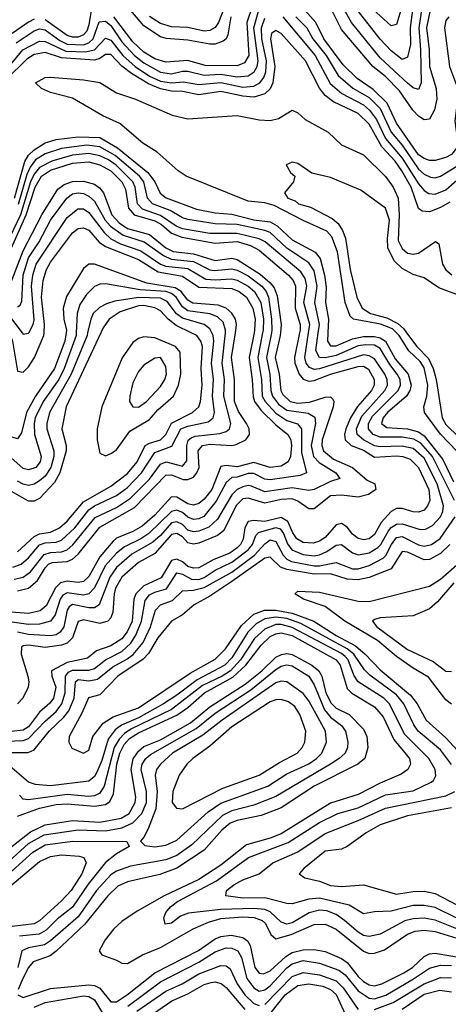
# Model space of a CAD drawing. Header units: inches. Extents: x 884549 to 1028252, y 526810 to 653624.
# Tile 234 of 256: x 904478 to 906038, y 607556 to 611140. Entities that reach past the tile are written whole.
import ezdxf

# ---------------------------------------------------------------- set-up
doc = ezdxf.new("R2010")
doc.units = ezdxf.units.IN
doc.header["$MEASUREMENT"] = 0
doc.layers.add('A9600', color=7, linetype='Continuous')
doc.layers.add('A9601', color=7, linetype='Continuous')

msp = doc.modelspace()

# ---------------------------------------------------------------- linework, layer by layer
at = {"layer": 'A9600', "color": 5}
for points, elevation in [([(904646.3, 610000), (904641.7, 609970), (904603.9, 609870), (904534.9, 609770), (904502.4, 609710), (904484, 609636), (904470, 609613.7), (904450, 609619.9), (904430, 609638.3), (904408.7, 609670), (904390.1, 609710.1), (904377.9, 609790), (904381.8, 609930), (904377.9, 609950), (904364.4, 609970), (904324.8, 609984.8), (904250, 609994.1), (904170, 609971.9), (904150, 609976.4), (904113.2, 610000)], 2720), ([(905331.1, 610000), (905312.7, 609910), (905324.5, 609830), (905327.3, 609767.3), (905333, 609750), (905357.5, 609717.5), (905410, 609665.2), (905454.3, 609630), (905464.5, 609610), (905467.4, 609590), (905464.2, 609550), (905455.7, 609530), (905430, 609514), (905390, 609509.6), (905330, 609528.1), (905270, 609512.7), (905230, 609517.3), (905210, 609513.6), (905177.6, 609430), (905150, 609394.3), (905130, 609378.9), (905110, 609372.5), (905090, 609377), (905050, 609401.3), (905030, 609402.7), (904970, 609336.8), (904923.7, 609296.3), (904890, 609276.2), (904830, 609252.2), (904818.3, 609241.7), (904770, 609184.8), (904730, 609113.1), (904710, 609094.2), (904690, 609090.5), (904650, 609095.8), (904625.9, 609090), (904608.5, 609071.5), (904574.1, 609005.9), (904551.7, 608988.3), (904510, 608978.7), (904414.6, 608985.4)], 2680), ([(904430, 608514), (904490, 608516.1), (904510, 608523.1), (904570, 608586.9), (904610, 608621.9), (904630.8, 608649.2), (904642.7, 608690), (904644.8, 608750), (904655.5, 608764.5), (904670, 608772.5), (904730, 608772.2), (904750, 608778.4), (904790.7, 608809.3), (904850, 608840), (904882.8, 608870), (904900.8, 608899.2), (904920.8, 608950), (904934.1, 609025.9), (904950, 609046.3), (904970, 609056.4), (905012.1, 609067.9), (905050, 609126.2), (905070, 609121.4), (905102.9, 609102.9), (905130, 609102.2), (905150, 609109.1), (905190, 609136.4), (905250, 609164.6), (905310.2, 609210), (905325.8, 609230), (905337.8, 609262.2), (905347.2, 609272.8), (905410, 609291.2), (905426.5, 609286.5), (905438.4, 609270), (905452.4, 609232.4), (905469, 609210), (905510, 609192.9), (905550, 609188.5), (905570, 609191.7), (905596.5, 609203.5), (905630, 609227.6), (905650, 609229.2), (905690, 609198.5), (905711.8, 609191.8), (905750, 609199.5), (905781.8, 609218.2), (905793.3, 609230), (905820.3, 609279.7), (905830, 609291.5), (905850, 609302.9), (905870, 609304.3), (905936.1, 609283.9), (905955, 609285), (905981.1, 609298.9), (906009.5, 609330.5), (906019.1, 609350), (906021.2, 609370), (905997.6, 609450), (905950, 609543.8), (905910, 609579), (905870, 609587.5), (905790, 609584.5), (905770, 609589), (905729.9, 609610), (905706.4, 609630), (905704.4, 609650), (905723.5, 609696.5), (905807.8, 609790), (905816.5, 609810), (905816, 609830), (905807.9, 609850), (905770, 609905.6), (905750, 609916.8), (905730, 609919.4), (905570, 609868.7), (905550, 609866.8), (905533.5, 609873.5), (905520.4, 609890), (905515.5, 609910), (905529.9, 610000)], 2560), ([(904440, 610000), (904451.3, 609970), (904470, 609860.4), (904490, 609856.4), (904510, 609876.4), (904531.6, 609910), (904565.8, 609990), (904566.5, 610000)], 2680), ([(904683.7, 610000), (904683.4, 609990), (904639.8, 609870), (904619.7, 609830), (904563.2, 609750), (904534.5, 609690), (904530.2, 609670), (904531, 609630), (904555.5, 609550), (904551.7, 609530), (904536.1, 609510), (904510, 609501.3), (904490, 609506.4), (904445.7, 609545.7)], 2740), ([(905496.5, 610000), (905477.9, 609910), (905480.1, 609890), (905495.4, 609850), (905510, 609831.2), (905530, 609823.9), (905550, 609826.3), (905610, 609849), (905710, 609877.9), (905730, 609878.4), (905748.3, 609868.3), (905768.9, 609830), (905768.1, 609810), (905758.4, 609790), (905708.1, 609731.9), (905682.5, 609690), (905665.2, 609650), (905660.8, 609630), (905662.9, 609610), (905684.2, 609590), (905730, 609572.4), (905770, 609547.6), (905850, 609552.7), (905872.3, 609550), (905899.6, 609539.6), (905929.7, 609510), (905967, 609430), (905970.6, 609389.4), (905962.9, 609370), (905950, 609354.7), (905930, 609346.7), (905910, 609347.9), (905870, 609360.9), (905850, 609360.3), (905830, 609350.1), (905793.6, 609310), (905770, 609266.3), (905750, 609250), (905730, 609246.2), (905710, 609250.7), (905690, 609266.5), (905670, 609293.1), (905650, 609305.7), (905630, 609301.4), (905590, 609255.2), (905570, 609241.4), (905545.8, 609234.2), (905510, 609237.3), (905487.1, 609250), (905472.1, 609272.1), (905453.7, 609313.7), (905430, 609327.8), (905370, 609312.6), (905330, 609316.3), (905310, 609312.6), (905296.9, 609290), (905291, 609249), (905282.3, 609230), (905270, 609217.1), (905242.4, 609197.6), (905185.1, 609174.9), (905130, 609144.2), (905110, 609142.8), (905090, 609149.4), (905070, 609166.4), (905050, 609175.9), (905030, 609171.1), (904992.4, 609107.6), (904930, 609078.6), (904900.6, 609050), (904893.6, 609030), (904886.7, 608950), (904869, 608911), (904850, 608886), (904810, 608861), (904757.3, 608842.7), (904724.4, 608815.6), (904650, 608799.8), (904593.1, 608770), (904594.8, 608750), (904609.1, 608710), (904600.8, 608670), (904588, 608652), (904550, 608618.5), (904510, 608566.2), (904490, 608553.7), (904448.4, 608548.4)], 2580), ([(904773.2, 610000), (904646.6, 609730), (904631.5, 609650), (904646.5, 609590), (904646.9, 609570), (904624.2, 609490), (904604.6, 609455.4), (904550, 609397.1), (904530, 609386.9), (904510, 609387.1), (904450, 609421.4)], 2780), ([(905362.3, 610000), (905344.5, 609910), (905357.6, 609830), (905361.2, 609770), (905371.2, 609750), (905410, 609707.4), (905450, 609680.7), (905489.1, 609669.1), (905503.8, 609650), (905504.2, 609564.2), (905522, 609490), (905499.3, 609480.7), (905390, 609464.6), (905370, 609467.8), (905330, 609488.5), (905310, 609487.8), (905270, 609474.6), (905250, 609472.9), (905230, 609455.2), (905193.3, 609386.7), (905148.7, 609331.3), (905130, 609322.8), (905110, 609320.9), (905090, 609328.6), (905070, 609345.8), (905050, 609354.4), (905030, 609349.8), (904948.2, 609270), (904919, 609250), (904859, 609221), (904830, 609198.3), (904788.5, 609151.5), (904750, 609071.6), (904730, 609050.1), (904710, 609044.7), (904650, 609054), (904635.3, 609044.7), (904624.8, 609030), (904606.9, 608973.1), (904589.8, 608950.2), (904550, 608939.3), (904510, 608938.4), (904450, 608946.7)], 2660), ([(904452.5, 609147.5), (904482.6, 609157.4), (904510, 609180.9), (904550, 609227.9), (904570, 609235), (904610, 609237.5), (904630, 609245.6), (904678, 609290), (904730, 609356), (904750, 609370), (904830, 609408), (904870, 609437.1), (904921.4, 609490), (904970, 609563.9), (905032.1, 609587.9), (905064.4, 609650), (905090, 609660.4), (905164.3, 609675.7), (905182.2, 609690), (905187.6, 609710), (905180.1, 609770), (905183.6, 609830), (905176.7, 609890), (905184.1, 609970), (905182, 609990), (905177.2, 610000)], 2760), ([(904457.2, 609102.8), (904490, 609110.3), (904517.3, 609130), (904566.7, 609193.3), (904590, 609200.6), (904630, 609202.3), (904650.1, 609209.9), (904671.3, 609228.7), (904752.5, 609327.5), (904830, 609364.3), (904881.4, 609398.6), (904950, 609467.6), (904990, 609522), (905010.5, 609530.5), (905070, 609514.5), (905086, 609534), (905086.2, 609590), (905090.8, 609609.2), (905101.7, 609618.3), (905116.5, 609623.5), (905206.6, 609633.4), (905230, 609640.8), (905241.8, 609650), (905246.6, 609670), (905220.7, 609770), (905223.6, 609830), (905214.4, 609890), (905226.5, 610000)], 2740), ([(904725.1, 610000), (904722.8, 609990), (904664.6, 609850), (904586.6, 609710), (904577, 609670), (904577.1, 609650), (904602.4, 609570), (904602.5, 609550), (904591.3, 609510), (904570, 609478.7), (904550, 609461.7), (904530, 609449), (904510, 609444.8), (904490, 609448.9), (904470, 609459.8)], 2760), ([(904470, 609061.3), (904510, 609071), (904542, 609098), (904570, 609144.7), (904582.6, 609157.4), (904595.9, 609164.1), (904650, 609167.4), (904670, 609176.1), (904690, 609194.1), (904770, 609292), (904895.9, 609364.1), (905010, 609481.4), (905030, 609482.6), (905073.4, 609466.6), (905090, 609465.7), (905110, 609474.3), (905122.8, 609490), (905131.2, 609510), (905127.7, 609570), (905142.9, 609590), (905170, 609594.5), (905249.7, 609590.3), (905266.4, 609593.6), (905301.7, 609610), (905315, 609630), (905312.8, 609650), (905303.6, 609670), (905274.2, 609714.2), (905259.3, 609750), (905259.5, 609830), (905249.1, 609910), (905263, 610000)], 2720), ([(905394.2, 610000), (905375.8, 609910), (905388.8, 609850), (905391.8, 609790), (905398, 609770), (905420.5, 609740.5), (905450, 609718.1), (905527.6, 609707.6), (905552.5, 609692.5), (905554.7, 609670), (905539.4, 609590), (905547.2, 609550), (905568.2, 609528.2), (905629.2, 609490), (905643.1, 609470), (905610, 609459.3), (905550, 609429.4), (905530, 609425.6), (905470, 609436.1), (905370, 609421.3), (905321.3, 609441.3), (905310, 609443.7), (905290, 609439.1), (905270, 609429.4), (905250.4, 609410), (905197.8, 609322.2), (905167, 609293), (905130, 609278.2), (905110, 609275.2), (905090, 609281.1), (905070, 609302.1), (905050, 609312.4), (905030, 609307.8), (904990, 609261.7), (904962.5, 609237.5), (904886, 609194), (904830, 609145.6), (904805.6, 609110), (904767.3, 609010), (904750, 608999.4), (904730, 608999.2), (904670, 609011.1), (904657.9, 609002.1), (904650.2, 608989.8), (904638.6, 608930), (904625.2, 608910), (904610, 608900.8), (904590, 608896.6), (904510, 608901.7), (904470, 608910.2)], 2640), ([(904470, 609202.7), (904530, 609258.7), (904550, 609268.5), (904590, 609274.4), (904622.8, 609290), (904650, 609314.3), (904710, 609385), (904810, 609441.7), (904870, 609487.3), (904905.2, 609530), (904934.9, 609590), (904950, 609598.8), (904991, 609610), (905010.4, 609629.6), (905030, 609670.7), (905106.7, 609710), (905129.9, 609730), (905136.4, 609750), (905142.4, 609810), (905139, 609870), (905143.4, 609950), (905137.3, 609970), (905122.2, 609990), (905102, 610000)], 2780), ([(905427, 610000), (905426.2, 609990), (905407.7, 609910), (905422.6, 609850), (905428.8, 609790), (905435.6, 609775.6), (905462.4, 609750), (905490, 609743.6), (905532.4, 609747.6), (905590, 609765.6), (905610, 609767), (905618.5, 609758.5), (905621.9, 609750), (905618.6, 609730), (905579.3, 609610), (905578.2, 609590), (905584.2, 609570), (905620, 609540), (905689.7, 609509.7), (905743.3, 609463.3), (905770.7, 609450), (905774, 609430), (905748.2, 609411.8), (905710, 609401.6), (905650, 609409.6), (905610, 609406.1), (905550, 609359.5), (905530, 609359.7), (905490, 609387.3), (905470, 609395.3), (905430, 609393.7), (905370, 609379.8), (905310, 609398.2), (905290, 609395.4), (905266.9, 609373.1), (905220.4, 609279.6), (905198.4, 609261.6), (905130, 609234.4), (905110, 609230.9), (905090, 609236), (905070, 609257.3), (905050, 609269.6), (905030, 609265.3), (904970, 609197.2), (904910, 609164.1), (904849.7, 609110), (904827.1, 609070), (904821.7, 609050), (904816.8, 608983.2), (904810, 608961.9), (904799.2, 608950), (904770, 608942.1), (904710, 608954.8), (904691.2, 608948.8), (904670, 608889.7), (904650.3, 608870), (904630, 608862.4), (904570, 608854.9), (904510, 608863.5), (904490, 608860.4), (904484.7, 608855.3), (904482.6, 608830), (904506.9, 608750), (904510.8, 608730), (904508.7, 608710), (904489.1, 608670), (904470, 608649.4)], 2620), ([(904486.6, 610000), (904490, 609995.4), (904510, 609998.9), (904510.6, 610000)], 2660), ([(906061, 609390), (905980.9, 609550), (905937.9, 609597.9), (905913.1, 609613.1), (905870, 609620.4), (905790, 609620), (905764.9, 609630), (905747.9, 609650), (905747.8, 609670), (905762.8, 609697.2), (905856.1, 609790), (905864.4, 609810), (905862.7, 609830), (905852.5, 609850), (905825.1, 609885.2), (905790, 609943.3), (905770, 609954.9), (905736.6, 609956.6), (905710, 609952.2), (905630, 609917.3), (905590, 609908.5), (905570, 609910.3), (905555.8, 609935.8), (905564.8, 610000)], 2540), ([(905599.9, 610000), (905598.7, 609970), (905610, 609952.7), (905630, 609952.1), (905690, 609978.2), (905730, 609986.8), (905770, 609986.7), (905790, 609982.2), (905810.1, 609970), (905845.1, 609905.1), (905892.4, 609850), (905902.8, 609810), (905898.9, 609790), (905886.5, 609770), (905817.2, 609710), (905800.8, 609690), (905794.9, 609670), (905815, 609655), (905890, 609650.7), (905930, 609639.9), (905950, 609625.1), (906018.5, 609538.5), (906057.5, 609457.5)], 2520), ([(906069.1, 609569.1), (906010, 609631.6), (905951.8, 609710), (905949.2, 609730), (905960.7, 609770), (905963.7, 609810), (905950, 609872.1), (905935.5, 609895.5), (905894.6, 609934.6), (905859.3, 609990), (905849.4, 610000)], 2480), ([(905886.5, 610000), (905924, 609950), (905966, 609906), (905982.9, 609870), (905994.5, 609830), (906016.5, 609690), (906030, 609665.8), (906078.4, 609618.4)], 2460), ([(904411.9, 608471.9), (904508, 608472), (904530, 608481.8), (904584.5, 608550), (904638.9, 608601.1), (904656.2, 608623.8), (904676, 608670), (904680.3, 608730), (904690, 608737.5), (904730, 608732.7), (904761.3, 608738.7), (904816.3, 608783.7), (904868.2, 608811.8), (904890.6, 608829.4), (904927, 608873), (904954.5, 608930), (904972.4, 608990), (904989.9, 609010), (905034.7, 609025.3), (905070, 609060.9), (905110, 609063.4), (905150, 609073.4), (905250, 609128.5), (905332.9, 609190), (905370, 609231.5), (905390, 609246), (905410, 609240.6), (905437.7, 609190), (905450, 609176.4), (905467.4, 609167.4), (905550, 609151.7), (905570, 609151.5), (905630, 609164.2), (905690, 609141.3), (905710, 609141), (905750, 609153), (905800.7, 609179.3), (905811.1, 609188.9), (905831.2, 609230), (905850, 609254.4), (905870, 609258.5), (905930, 609227.8), (905950, 609223.9), (905977.4, 609230), (906008.5, 609251.5), (906064, 609330)], 2540), ([(906044.3, 609230), (906010, 609196.4), (905970, 609175), (905950, 609173.8), (905890, 609201.6), (905870, 609203.7), (905830, 609141), (905750, 609108.9), (905710, 609101.2), (905670, 609103.8), (905610, 609122.9), (905550, 609122), (905450, 609138), (905427.2, 609147.2), (905390, 609183.6), (905370, 609179.6), (905250, 609094.6), (905170, 609041.6), (905113, 609010), (905070, 608973.6), (905030, 608950.1), (904980.1, 608890), (904947.3, 608832.7), (904927.7, 608812.3), (904834.7, 608750), (904770, 608682.5), (904728.4, 608671.6), (904704.4, 608615.6), (904658, 608530), (904656.4, 608510), (904668, 608488), (904710, 608469.7), (904730, 608480.7), (904744.5, 608530), (904781.2, 608578.8), (904817.8, 608602.2), (904910, 608635.4), (905098.9, 608761.1), (905190, 608812.1), (905227.2, 608850), (905285.2, 608934.8), (905330, 608976.4), (905369.1, 608990.9), (905410, 608990.8), (905470, 608979.8), (905548.5, 608950), (905630, 608898.2), (905700.2, 608860.2), (905735.6, 608830), (905790, 608772.7), (905901, 608681), (905925.1, 608650), (905957.7, 608590), (906030, 608526), (906084.7, 608464.7)], 2520), ([(906050, 608648.1), (906030, 608664.4), (905966.5, 608746.5), (905910, 608778.7), (905850, 608821.2), (905780.2, 608880.2), (905662, 608950), (905590, 609003.4), (905511.6, 609030), (905479.8, 609050), (905490, 609059.4), (905570, 609055.4), (905710, 609022.7), (905750, 609021.4), (905970, 609078.3), (906010, 609102.8), (906098.8, 609181.2)], 2480), ([(906058.6, 609090), (905999.4, 609020.6), (905970, 608995), (905910, 608969.3), (905790, 608962.6), (905770, 608956.3), (905761.8, 608950), (905777.9, 608930), (905890, 608847.6), (905983.9, 608803.9), (906030, 608767.9), (906050, 608767)], 2460), ([(906050, 608428), (906010, 608481.5), (905929, 608550), (905912.6, 608572.6), (905876.4, 608650), (905850, 608682.2), (905753.2, 608753.2), (905733.5, 608773.5), (905694.3, 608830), (905670.4, 608850), (905501.5, 608941.5), (905450, 608959.9), (905410, 608965.2), (905370, 608958.4), (905338.9, 608941.1), (905307.9, 608910), (905250, 608816.7), (905224.1, 608790), (905123.5, 608736.5), (905050, 608680.5), (905001.7, 608650), (904910, 608598.7), (904848.3, 608571.7), (904824.9, 608555.1), (904799.5, 608520.5), (904776.6, 608443.4), (904758.8, 608401.2), (904750, 608385), (904730, 608367.9), (904590, 608350.7), (904535.2, 608355.2), (904510, 608364.2), (904442.1, 608422.1)], 2540), ([(906070, 607830.9), (905990, 607862.3), (905950, 607869.1), (905910, 607866.9), (905880.6, 607859.4), (905790, 607810.9), (905750, 607802.5), (905730, 607806.6), (905710, 607817.6), (905661, 607861), (905630, 607881.9), (905595.6, 607895.6), (905570, 607898.8), (905531.3, 607888.7), (905470, 607851.7), (905450, 607847.1), (905430, 607854), (905390, 607892.1), (905370, 607900.8), (905330, 607904.4), (905210, 607900.7), (905092.9, 607887.1), (905063.6, 607876.4), (905030, 607850.8), (905006.9, 607846.9), (905002.2, 607870), (905009.9, 607890), (905026.5, 607910), (905051.8, 607930), (905194.8, 608005.2), (905311, 608090), (905455.6, 608144.4), (905570, 608217.3), (905636.2, 608250), (905710, 608271.2), (905810, 608317.6), (905910, 608333.2), (905975.6, 608364.4), (905984.3, 608370), (905993.4, 608386.7), (905990.7, 608410), (905967.9, 608450), (905879.4, 608539.4), (905824.3, 608650), (905804, 608670), (905709.6, 608729.6), (905694, 608754), (905673.4, 608810), (905662.3, 608822.3), (905650, 608833.1), (905470, 608927.5), (905430, 608937.8), (905410, 608937.6), (905370, 608921.1), (905332.7, 608887.3), (905282.3, 608810), (905245.6, 608770), (905215.1, 608750), (905143.9, 608716.1), (905030, 608628.3), (904882.6, 608557.4), (904858.8, 608541.2), (904839.4, 608520.6), (904822.2, 608490), (904785.7, 608350), (904770, 608324.6), (904750, 608314.5), (904727.8, 608312.2), (904650, 608319.5), (904510, 608299.6), (904490, 608302.1), (904476.8, 608316.8)], 2560), ([(904470, 608239.9), (904550, 608269.3), (904610, 608282.4), (904650, 608285.7), (904750, 608276.4), (904790, 608283.3), (904806.1, 608293.9), (904818.8, 608321.2), (904831.3, 608430), (904842, 608470), (904858.4, 608501.6), (904877.3, 608522.7), (904910, 608543.6), (905050, 608608.6), (905090, 608636.2), (905150.4, 608689.6), (905254.1, 608745.9), (905301.2, 608790), (905356.5, 608863.5), (905390, 608894), (905410, 608904.1), (905430, 608907.7), (905470, 608898.2), (905630, 608809.4), (905644.5, 608790), (905670, 608705.4), (905687.7, 608687.7), (905770, 608639), (905801.6, 608601.6), (905840.1, 608520.1), (905897.1, 608450), (905900.6, 608430), (905891.1, 608410), (905867.2, 608392.8), (905790, 608361), (905710, 608319.4), (905610, 608288), (905430, 608176.3), (905390, 608159.8), (905303.6, 608136.4), (905210, 608062.6), (905130.4, 608009.6), (905003.2, 607950), (904905.2, 607894.8), (904850, 607856.5), (904820.4, 607830), (904788.4, 607790), (904766.9, 607750), (904776.2, 607736.2), (904830, 607716.7), (904850, 607704.9), (904870, 607704.6), (904924.8, 607735.2), (904990, 607762.7), (905109.7, 607830.3), (905165, 607855), (905210, 607867.9), (905290, 607874.1), (905331.7, 607871.7), (905360.4, 607860.4), (905372.8, 607850), (905392.7, 607810), (905410, 607793.5), (905465.9, 607810), (905550, 607846.3), (905590, 607847.9), (905630, 607828.9), (905730, 607748.8), (905750, 607740.8), (905770, 607741.4), (905806, 607754), (905890, 607811.5), (905918.3, 607821.7), (905950, 607825.7), (905990, 607820.6), (906070, 607796.7)], 2580), ([(904410, 608099.9), (904516.6, 608183.4), (904570, 608208.6), (904670, 608224.1), (904770, 608219), (904846.9, 608233.1), (904875.9, 608250), (904898.3, 608290), (904901, 608310), (904883.7, 608410), (904891.3, 608448.7), (904910, 608477.5), (904930, 608493.8), (904990, 608518.9), (905100, 608580), (905170, 608638), (905299.3, 608720.7), (905359.1, 608770), (905410, 608819.6), (905430.6, 608829.4), (905450, 608832.1), (905470, 608828.5), (905541.4, 608790), (905567.3, 608770), (905578.2, 608750), (905592.7, 608690), (905611.5, 608651.5), (905630, 608634.2), (905676.9, 608610), (905730, 608556.7), (905741.6, 608530), (905744.9, 608490), (905733.9, 608450), (905709.3, 608430), (905550, 608349.6), (905430, 608270.6), (905357.4, 608242.6), (905270, 608225.2), (905244.5, 608215.5), (905214.1, 608190), (905150, 608116.2), (905050, 608050.7), (904988.5, 608028.5), (904870, 608001.3), (904834.9, 607985.1), (904798.2, 607950), (904714.2, 607845.8), (904610, 607748.9), (904588.2, 607731.8), (904526.8, 607710), (904510.2, 607690), (904489.1, 607650), (904472, 607610)], 2620), ([(904410.4, 608049.6), (904510, 608140.5), (904566.9, 608173.1), (904690, 608190.7), (904790, 608186.5), (904850, 608197.9), (904890, 608215.9), (904922.3, 608250), (904939.6, 608290), (904939.2, 608330), (904919.8, 608410), (904923.9, 608430), (904936.4, 608450), (904954.6, 608465.4), (905120.2, 608559.8), (905190, 608615.6), (905319.1, 608700.9), (905410, 608774.2), (905430, 608786.6), (905448.8, 608791.2), (905470, 608787.8), (905530, 608749.9), (905550, 608718.3), (905587.4, 608627.4), (905610, 608601.3), (905649.9, 608570), (905663.9, 608550), (905672.9, 608510), (905671.5, 608490), (905662.5, 608470), (905641.1, 608450), (905609.5, 608430), (905410, 608312.1), (905330, 608280.7), (905250, 608259.3), (905216.5, 608243.5), (905104.1, 608135.9), (905050, 608097.1), (905010, 608081.6), (904881.4, 608058.6), (904830, 608040.2), (904810, 608027.3), (904757.3, 607970), (904690, 607873.7), (904590, 607786.1), (904567.5, 607772.5), (904510, 607760.9), (904485.6, 607750), (904471.2, 607690)], 2640), ([(906070, 607869.6), (905990, 607907.6), (905950, 607915.8), (905910, 607915.6), (905830, 607894.9), (905770, 607892.6), (905730, 607885.2), (905677, 607917), (905570, 607942.5), (905530, 607938.6), (905470, 607920.9), (905450, 607922.1), (905370, 607942.9), (905290, 607941.6), (905228.8, 607950), (905231.2, 607970), (905257.2, 607990), (905290, 608008.7), (905350, 608030.6), (905399.3, 608070), (905490, 608110.6), (905590, 608177.6), (905710, 608224.2), (905810, 608269.1), (906030, 608314.1), (906061.8, 608330)], 2540), ([(906050, 608271), (905890, 608241.1), (905790, 608208.8), (905739.7, 608180.3), (905670, 608129.6), (905650, 608120.3), (905590, 608113.3), (905512.5, 608050), (905495.4, 608030), (905515.4, 608015.4), (905570, 608003.4), (905610, 607987.6), (905650, 607984.7), (905730, 607989.9), (905850, 607957), (905910, 607966.7), (905950, 607968), (905990, 607959.2), (906070, 607917.3)], 2520), ([(904412.3, 608007.7), (904525.7, 608110), (904570, 608136.5), (904669.7, 608149.7), (904868.2, 608148.2), (904876.9, 608130), (904830, 608103.3), (904790, 608071.3), (904726.6, 607993.4), (904670, 607909.5), (904614.5, 607865.5), (904574.3, 607825.7), (904548.6, 607811.4), (904476.9, 607803.1)], 2660), ([(904427.4, 607972.6), (904550, 608075.8), (904590, 608093.1), (904630, 608099.4), (904694.8, 608094.8), (904711.4, 608090), (904719.5, 608070), (904704.2, 608030), (904665.2, 607970), (904630, 607931.7), (904550, 607859.7), (904530, 607849), (904450, 607838.5)], 2680), ([(904470.7, 607590), (904490, 607580.6), (904590, 607612.6), (904730, 607626), (904750, 607623.9), (904770, 607614.6), (904810, 607564.3), (904830, 607564.9), (904870, 607590.8), (904970, 607670.2), (905128.9, 607751.1), (905190, 607794.4), (905210, 607802.8), (905247.2, 607807.2), (905290, 607799.3), (905307.2, 607787.2), (905317.5, 607770), (905334.1, 607690), (905350, 607668.5), (905366, 607666), (905390, 607676.9), (905446.2, 607730), (905470, 607744.6), (905510, 607753.4), (905550, 607755.4), (905590, 607747.9), (905650, 607722), (905670, 607707.8), (905710, 607656.3), (905730, 607638.2), (905750, 607626.8), (905770, 607622.9), (905796.8, 607630), (905876, 607670), (905908.3, 607690), (905950, 607730.2), (905970, 607739.7), (905990, 607742), (906090, 607724.3)], 2620), ([(904870.9, 607549.1), (904990, 607637.7), (905130.6, 607709.4), (905190, 607746.7), (905230, 607761), (905250, 607760.5), (905271.7, 607750), (905285.5, 607725.5), (905304.3, 607650), (905330, 607615.2), (905350, 607603.6), (905370, 607607.9), (905390, 607623.1), (905450, 607688.3), (905470, 607703.4), (905510, 607714.7), (905570, 607705.3), (905640.1, 607680.1), (905662.4, 607662.4), (905710, 607604.9), (905750, 607577.7), (905770, 607576.1), (905810.8, 607589.2), (905912.3, 607647.7), (905970, 607687.2), (906010, 607698.4), (906050, 607696.3)], 2640), ([(904904.1, 607530), (905010, 607602.8), (905069.4, 607630.6), (905130, 607666.7), (905210, 607696.8), (905230, 607696.1), (905244.4, 607684.4), (905269.7, 607630), (905297.6, 607590), (905330, 607558.6), (905350, 607550.9)], 2660), ([(905370, 607555.3), (905470, 607657.2), (905510, 607671.5), (905570, 607663.3), (905630, 607641.4), (905656.1, 607616.1), (905710, 607536.3)], 2660), ([(904910, 607484.3), (905031.4, 607568.6), (905090, 607594.1), (905150, 607627.2), (905174.8, 607634.8), (905190, 607637.1), (905211.8, 607631.9), (905230, 607616.9), (905296.9, 607536.9)], 2680), ([(905393.8, 607526.2), (905444.2, 607590), (905490, 607623.6), (905530, 607630.6), (905581.5, 607621.5), (905610, 607609.3), (905630, 607591.6), (905670, 607503.7)], 2680), ([(905770, 607536.9), (905838.2, 607561.8), (905950, 607630.4), (906010, 607652.8), (906050, 607651.4)], 2660), ([(904530, 607545.4), (904570, 607561.6), (904710, 607586.4), (904730, 607583.4), (904750, 607572.1), (904790, 607505.3)], 2640), ([(905870, 607537.6), (905950, 607591.9), (906007.3, 607607.3), (906050, 607600.9)], 2680)]:
    msp.add_lwpolyline(points, dxfattribs=dict(at, elevation=elevation))
for points, elevation in [([(904930, 609985.6), (904910, 609978.9), (904890, 609964.5), (904851, 609909), (904776.5, 609730), (904759.9, 609650), (904759.4, 609610), (904770, 609562), (904790, 609552.8), (904810, 609560.3), (904830, 609574.1), (904878.4, 609641.6), (904950, 609684.6), (904980.6, 609719.4), (905038, 609770), (905055.9, 609810), (905064.9, 609850), (905062.2, 609930), (905045, 609950), (904970, 609981.2)], 2820), ([(904990, 609909.8), (904970, 609907.5), (904930, 609882.6), (904910, 609858.8), (904890, 609817.7), (904878.5, 609770), (904878.1, 609750), (904890, 609731.1), (904910, 609729.2), (904939.9, 609750), (904990, 609804.6), (905005.8, 609830), (905011.9, 609850), (905010, 609876.9)], 2840), ([(905430, 608732.4), (905410, 608726.3), (905214.4, 608590), (905145.1, 608534.9), (905033.6, 608470), (904990.1, 608430), (904975.7, 608410), (904971.4, 608390), (904977.8, 608330), (904973.2, 608266.8), (904945.8, 608194.2), (904930, 608163.6), (904917.6, 608150), (904933.6, 608133.6), (904970, 608128.8), (905010, 608134.9), (905050, 608152.9), (905164.3, 608255.7), (905210, 608287.8), (905381.2, 608350), (905450, 608394.1), (905530, 608431.1), (905558.4, 608450), (905578.3, 608470), (905595.4, 608510), (905591.3, 608550), (905530, 608660.6), (905510, 608687.6), (905450, 608729.1)], 2660), ([(905430, 608665.4), (905410, 608664.4), (905390, 608656.3), (905250, 608565.8), (905170, 608495.7), (905107.8, 608450), (905086.9, 608430), (905058.2, 608390), (905035, 608330), (905033.5, 608290), (905049, 608269), (905070, 608267.6), (905217.8, 608342.2), (905350, 608390.1), (905423.7, 608436.3), (905488.5, 608470), (905506.8, 608490), (905516, 608510), (905519.3, 608550), (905497.2, 608610), (905479.5, 608639.5), (905456.7, 608656.7)], 2680)]:
    msp.add_lwpolyline(points, close=True, dxfattribs=dict(at, elevation=elevation))
at = {"layer": 'A9601', "color": 5}
for points, elevation in [([(905951.5, 611250), (905931.1, 611110), (905937.5, 611030), (905939.5, 610910), (905930, 610885.9), (905910, 610892.1), (905890, 610908.3), (905790, 611000.6), (905686.4, 611130), (905650, 611194.4)], 2640), ([(904464.6, 611055.4), (904530, 611098.8), (904550, 611106.1), (904570, 611102.5), (904623.8, 611063.8), (904650, 611051), (904710, 611048.7), (904730, 611055.6), (904744.7, 611070), (904767.6, 611132.4), (904790, 611134.3), (904810, 611118.2), (904850, 611059.5), (904896, 611010), (904930, 610982.4), (904990, 610949.5), (905030, 610943.1), (905070, 610952.3), (905090, 610952.1), (905150, 610937.6), (905210, 610941.8), (905270, 610932.1), (905310, 610935.5), (905331.2, 610950), (905341.9, 610970), (905345.8, 610990), (905330.7, 611110), (905358.3, 611210)], 2560), ([(905240.4, 611230), (905201.7, 611130), (905190, 611111.7), (905170, 611100.6), (905150, 611098.2), (905090, 611111.5), (905030, 611114.1), (904990, 611125.8), (904950, 611151.7)], 2640), ([(905979.6, 611210), (905958.7, 611110), (905968.6, 611030), (905970.3, 610970), (905994.3, 610890), (905996.7, 610850), (905987.8, 610812.2), (905970, 610778.4), (905950, 610775), (905930, 610788.3), (905909.3, 610810), (905861.1, 610881.1), (905810, 610932.7), (905764, 610970), (905650, 611104.5), (905616.8, 611170)], 2620), ([(905913, 611213), (905899.4, 611110), (905900.5, 611050), (905890, 611003), (905870, 610995.2), (905830, 611026.6), (905790, 611068.6), (905711.3, 611170)], 2660), ([(904739.5, 611180.5), (904730, 611121.3), (904721.6, 611098.4), (904710, 611084.2), (904690, 611076.3), (904670, 611075.8), (904650, 611082), (904570, 611139.9)], 2580), ([(905325.1, 611190), (905304.6, 611130), (905312, 611010), (905296.6, 610983.4), (905270, 610971.8), (905152.7, 610972.7), (905090, 610990.8), (905010, 610985.7), (904970, 610997.2), (904930, 611021.1), (904890, 611059.4), (904820.5, 611150)], 2580), ([(905246.9, 611150), (905235.3, 611084.7), (905229.3, 611070.7), (905218.6, 611061.4), (905190, 611050.8), (905170, 611050.3), (905090, 611065.9), (905010.9, 611070.9), (904990, 611077.5), (904930, 611117.5), (904869.5, 611189.5)], 2620), ([(906039.9, 611150), (906030, 611137.2), (906024.1, 611110), (906042.5, 610970), (906071.4, 610891.4), (906074.6, 610870), (906062.3, 610770), (906070.9, 610709.1), (906068, 610672), (906050, 610648.8), (906030, 610638.2), (905990, 610627.2), (905970, 610627.3), (905950, 610634.2), (905930, 610647.9), (905850, 610763.3), (905815.8, 610835.8), (905765.3, 610885.3), (905706.4, 610926.4), (905656, 610976), (905585.5, 611070), (905556.6, 611130), (905505.7, 611185.7)], 2580), ([(905870.6, 611190), (905850, 611122.2), (905830, 611117.5), (905750, 611190.5)], 2680), ([(904439.8, 610970), (904489.6, 611030.4), (904550, 611061.6), (904570, 611060.5), (904645.8, 611025.8), (904716.8, 611023.2), (904750.4, 611029.6), (904790, 611072.9), (904810, 611065.5), (904853.7, 611010), (904898.6, 610970), (904950, 610934.6), (904990, 610916.3), (905030, 610909.7), (905073.6, 610913.6), (905130, 610903.4), (905210, 610910.8), (905290, 610894.3), (905330, 610898), (905351.7, 610910), (905366.7, 610930), (905373.9, 610950), (905375.8, 610990), (905359.7, 611070), (905358.8, 611110), (905370, 611145.7)], 2540), ([(904530, 611142.1), (904510, 611131), (904450, 611089.1)], 2580), ([(905435.9, 611150), (905553.4, 611010), (905608.2, 610908.2), (905651.2, 610871.2), (905729.7, 610830), (905751.8, 610810), (905776.7, 610776.7), (905810, 610707), (905870, 610635.7), (905930, 610542.2), (905950, 610517.9), (905967.1, 610507.1), (905990, 610504.2), (906030, 610521.1), (906090, 610574.1)], 2540), ([(905483.7, 611150), (905523.6, 611110), (905545.6, 611070), (905594.1, 611010), (905636.8, 610936.8), (905691.2, 610891.2), (905750, 610856.9), (905790, 610816.3), (905830.5, 610730.5), (905870, 610682.8), (905930, 610595.6), (905950, 610577.6), (905973.7, 610566.3), (905990, 610564.4), (906010, 610570.4), (906070, 610606.5)], 2560), ([(906044.4, 610475.6), (906010, 610455.9), (905970, 610441), (905943.2, 610443.2), (905930, 610453.1), (905902.9, 610530), (905868.8, 610590), (905844.8, 610624.8), (905796.8, 610676.8), (905750, 610759.2), (905710, 610798.8), (905620.7, 610840.7), (905590, 610863.8), (905570, 610890.1), (905518.6, 610990), (905430, 611089.2), (905410, 611100.3), (905394.7, 611090), (905390.6, 611070), (905407.1, 610970), (905399.9, 610910), (905390, 610888.3), (905370.7, 610870), (905330, 610858.2), (905290, 610861.4), (905210, 610878.7), (905130, 610866.6), (905070, 610879.1), (905030, 610880.3), (904990, 610887.8), (904946.2, 610906.2), (904884.4, 610944.4), (904850, 610970.7), (904810, 611012.7), (904790, 611013.7), (904770, 610998.7), (904750, 610992.7), (904630, 611000.9), (904570, 611020.8), (904530, 611013.6), (904503.5, 610996.5), (904430, 610923.8)], 2520), ([(905849.4, 610000), (905834.8, 610014.8), (905791.8, 610031.8), (905693.4, 610050), (905681, 610061), (905663.3, 610110), (905634.9, 610294.9), (905614.9, 610350), (905595.9, 610370), (905510, 610408.7), (905404.1, 610464.1), (905370, 610473), (905310, 610479.8), (905084.3, 610570), (905054.7, 610590), (904977.7, 610657.7), (904926.4, 610690), (904841.8, 610761.8), (904780.7, 610790), (904670, 610854), (904590, 610875), (904557.6, 610890), (904534.7, 610910), (904570, 610929.2), (904589.9, 610930.1), (904710, 610920.5), (904770, 610911.1), (904830, 610873.6), (904899.7, 610850), (905032.5, 610792.5), (905090, 610778.8), (905269.4, 610790.6), (905350, 610775.2), (905390, 610772.8), (905420.3, 610779.7), (905470, 610810.2), (905490, 610801.2), (905516.6, 610776.6), (905600.6, 610730), (905650, 610684.2), (905730, 610647.8), (905810, 610569.4), (905837.7, 610530), (905855.4, 610490), (905860, 610430), (905856.4, 610336.4), (905870, 610306.4), (905890, 610290.5), (905910, 610285.9), (905930, 610290.5), (905992.2, 610332.2), (906003.5, 610323.5), (906017.7, 610250), (906029.6, 610229.6), (906051.7, 610211.7)], 2480), ([(904458.9, 610490), (904496.7, 610623.3), (904510, 610646.3), (904530, 610666.4), (904570, 610692.1), (904610, 610703.4), (904690, 610714), (904770, 610710.8), (904833.6, 610673.6), (904944.1, 610584.1), (904969.4, 610550), (904988.8, 610508.8), (905011.1, 610491.1), (905121.4, 610450), (905190, 610437.3), (905250, 610432), (905330, 610411.3), (905390, 610404.5), (905415.5, 610390), (905470, 610338.5), (905554.1, 610294.1), (905571.9, 610270), (905588.2, 610210), (905593.5, 610166.5), (905591, 610110), (905601.8, 610050), (905599.9, 610000)], 2520), ([(905564.8, 610000), (905569, 610030), (905552.2, 610110), (905560.3, 610170), (905550, 610226.2), (905530, 610255.2), (905450, 610308.1), (905390, 610364.7), (905370, 610373), (905270, 610393.9), (905190, 610397), (905090, 610412), (905070, 610419.1), (905025.8, 610445.8), (904960.7, 610470), (904942.8, 610490), (904929.5, 610549.5), (904914.2, 610570), (904825.7, 610645.7), (904770, 610676.6), (904722.7, 610682.7), (904629.4, 610670.6), (904570, 610652.2), (904535.8, 610630), (904516.4, 610603.6), (904503.9, 610576.1), (904472.7, 610467.3)], 2540), ([(905529.9, 610000), (905534.7, 610030), (905512.5, 610110), (905522.9, 610170), (905517.7, 610197.7), (905501.5, 610221.5), (905371.4, 610331.4), (905350, 610342.1), (905270, 610361.6), (905170, 610361.9), (905070, 610379), (905047.7, 610387.7), (904990, 610427.7), (904924.3, 610450), (904907, 610470), (904898.5, 610530), (904889.2, 610550), (904829.1, 610610), (904801.2, 610630), (904770, 610644.6), (904730, 610653), (904670, 610647), (904595.1, 610624.9), (904550, 610601.4), (904530, 610577.7), (904516.6, 610550), (904480.9, 610430), (904430, 610323.3)], 2560), ([(904447.5, 610310), (904501.8, 610430), (904534.3, 610530), (904557, 610570), (904590, 610592.5), (904670, 610617.5), (904730, 610622.2), (904770, 610612), (904810, 610590), (904849.1, 610550), (904862.6, 610522.6), (904874, 610454), (904894.2, 610430), (904970, 610407.5), (904994, 610394), (905030, 610363.1), (905067.7, 610347.7), (905190, 610326.7), (905270, 610332.1), (905318.1, 610318.1), (905350, 610301), (905457, 610210), (905473.6, 610190), (905481.4, 610170), (905480.6, 610090), (905498.7, 610030), (905498.6, 610010), (905496.5, 610000)], 2580), ([(906095.2, 610130), (906003.9, 610163.9), (905950, 610200.5), (905910, 610212.1), (905870, 610233.9), (905841.8, 610261.8), (905818.5, 610310), (905817.1, 610342.9), (905824.2, 610410), (905810, 610454.2), (905719.5, 610519.5), (905610, 610565.2), (905541.6, 610581.6), (905490, 610616.2), (905470, 610621.1), (905448.5, 610611.5), (905463.3, 610583.3), (905479, 610570), (905475.3, 610550), (905442, 610510), (905453.6, 610490), (905480.3, 610480.3), (905493.3, 610470), (905537, 610457), (905615.8, 610415.8), (905637.6, 610397.6), (905652.8, 610372.8), (905664, 610344), (905681.3, 610230), (905705.2, 610130), (905725.3, 610090), (905754.9, 610070), (905814, 610054), (905854.3, 610034.3), (905875.1, 610015.2), (905886.5, 610000)], 2460), ([(904437.7, 610162.3), (904490, 610298.6), (904557.8, 610430), (904616.9, 610523.1), (904639.7, 610540.3), (904670, 610550.9), (904710, 610552.7), (904750, 610540.8), (904768.4, 610528.4), (904782.9, 610510), (904813.4, 610430), (904840.2, 610400.2), (904870, 610379.7), (904950, 610357.4), (905010, 610309.5), (905036.1, 610296.1), (905110, 610287.7), (905190, 610263), (905250, 610271.9), (905270, 610267.4), (905353.3, 610213.3), (905390, 610182.4), (905404, 610164), (905415.1, 610135.1), (905429.3, 610030), (905427, 610000)], 2620), ([(904470, 610094.8), (904478.8, 610101.2), (904485.2, 610114.8), (904490.2, 610210), (904510, 610273.3), (904548.5, 610331.5), (904590, 610410), (904649.5, 610490.5), (904670, 610505.9), (904690, 610510.2), (904710, 610507.2), (904730, 610497.5), (904750, 610478.7), (904789.2, 610410), (904808.4, 610388.4), (904855, 610355), (904930.7, 610330.7), (905000.9, 610280.9), (905028.7, 610268.7), (905110, 610259.4), (905169.8, 610229.8), (905186.8, 610226.8), (905250, 610232.9), (905270, 610228.3), (905310, 610207.1), (905359.1, 610170), (905375.1, 610150), (905384, 610130), (905395.1, 610050), (905396.2, 610010), (905394.2, 610000)], 2640), ([(904510.6, 610000), (904526.2, 610030), (904530, 610047.1), (904520.8, 610170), (904525.3, 610210), (904537.7, 610250), (904650, 610419.9), (904689, 610451), (904710, 610451.7), (904730, 610438), (904785.1, 610365), (904810, 610342.2), (904844.3, 610324.3), (904918.4, 610298.4), (904990.5, 610250.5), (905010, 610242.7), (905090, 610233.8), (905155.6, 610195.6), (905190, 610192.4), (905250, 610196.7), (905270, 610191.6), (905309.9, 610170), (905333.2, 610150), (905356.1, 610110), (905365.2, 610050), (905364.2, 610010), (905362.3, 610000)], 2660), ([(904566.5, 610000), (904568.5, 610030), (904557.3, 610130), (904563.1, 610190), (904574.9, 610230), (904590, 610257.5), (904670, 610363.7), (904690, 610379.2), (904710, 610382.7), (904730, 610373.2), (904767, 610330), (904790, 610314.3), (904910, 610266.4), (904981.8, 610221.8), (905070, 610206.7), (905130, 610166.5), (905250, 610161.8), (905277.4, 610150), (905303.1, 610130), (905326.8, 610090), (905334.8, 610050), (905333.1, 610010), (905331.1, 610000)], 2680), ([(905263, 610000), (905267.6, 610030), (905263, 610050), (905250, 610072), (905229.3, 610089.3), (905200.6, 610100.6), (905108.4, 610108.4), (905090, 610119.5), (905065.7, 610150), (905043.6, 610163.6), (904940.5, 610180.5), (904750, 610250.2), (904730, 610249.5), (904710, 610233.7), (904647.9, 610132.1), (904635.6, 610090), (904637.9, 610050), (904647.9, 610010), (904646.3, 610000)], 2720), ([(905226.5, 610000), (905227.6, 610010), (905218.3, 610038.3), (905197.7, 610057.7), (905169.6, 610069.6), (905090, 610080.2), (905070, 610094.3), (905047.8, 610130), (905030, 610143), (905010.4, 610150), (904916.8, 610156.8), (904790, 610178.8), (904770, 610177.7), (904750, 610168.1), (904720.9, 610139.1), (904696.4, 610103.6), (904686.4, 610070), (904683.7, 610000)], 2740), ([(905177.2, 610000), (905170, 610014.8), (905150, 610030.4), (905070, 610052.9), (905048.8, 610068.8), (905014.2, 610114.2), (904990, 610125.6), (904910, 610129.2), (904824.6, 610115.4), (904793.9, 610106.1), (904767.8, 610092.2), (904744.9, 610070), (904736.3, 610050), (904725.1, 610000)], 2760), ([(905102, 610000), (905047.2, 610027.2), (905017.8, 610050), (904990, 610079.6), (904970, 610090.6), (904930, 610099.1), (904910, 610097.9), (904843.9, 610076.1), (904803.7, 610050), (904781.8, 610018.2), (904773.2, 610000)], 2780), ([(904441, 610061), (904486.6, 610000)], 2660)]:
    msp.add_lwpolyline(points, dxfattribs=dict(at, elevation=elevation))

doc.saveas('drawing.dxf')
